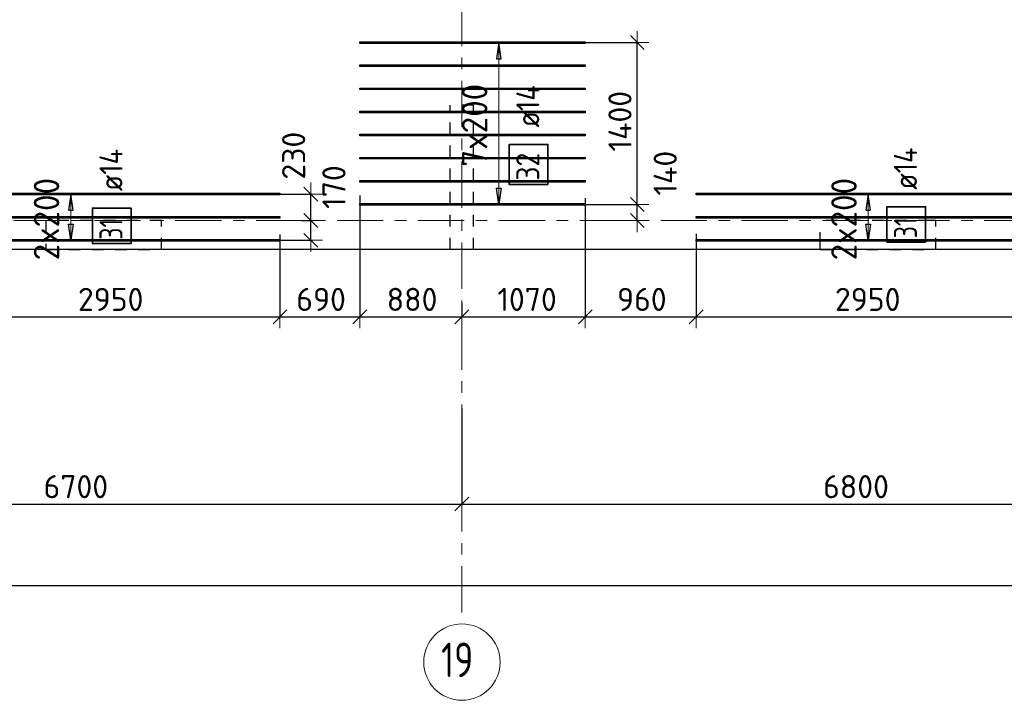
# Model space of a CAD drawing. Header units: metres. Extents: x -38 to 97, y -15 to 21.
# Tile 35 of 132: x 44 to 53, y -4 to 2. Entities that reach past the tile are written whole.
import ezdxf

# ---------------------------------------------------------------- set-up
doc = ezdxf.new("R2010")
doc.units = ezdxf.units.M
doc.header["$PDMODE"] = 65
for name, pattern in [('______11', [0.5, 0.4, -0.05, 0, -0.05]), ('______2', [0.0405, 0.03, -0.0105]), ('______5', [1.1, 0.8, -0.1, 0.1, -0.1])]:
    doc.linetypes.add(name, pattern=pattern)
for name, color, linetype, lineweight in [('XR$2$Осевая линия (1)', 7, '______5', 13), ('XR$2$Размерная линия (1)', 7, 'Continuous', 13), ('XR$4$Перекрытие (1)', 7, 'Continuous', 35), ('XR$4$Размерная линия (1)', 7, 'Continuous', 13)]:
    doc.layers.add(name, color=color, linetype=linetype, lineweight=lineweight)
doc.layers.add('XR$4$Арм.стержн.Доп. Арм верхн.зоны Х', color=7, linetype='Continuous', lineweight=35, true_color=0x8c8cff)
doc.layers.add('XR$6$Стена_ бетон несущ.', color=7, linetype='Continuous', lineweight=70, true_color=0xb4b496)
doc.styles.add('ISOCPEUR', font='txt')
doc.dimstyles.new('DIMSTYLE_3', dxfattribs={"dimtxt": 0.2, "dimasz": 0.2, "dimexe": 0, "dimexo": 0, "dimgap": 0.1, "dimtad": 2, "dimdec": 0, "dimlfac": 1000, "dimrnd": 5, "dimzin": 12, "dimdsep": 46, "dimtxsty": 'ISOCPEUR', "dimblk1": 'ALL_ML_STRICH', "dimblk2": 'ALL_ML_STRICH', "dimsah": 1, "dimcen": 0, "dimclrd": 7, "dimclre": 256, "dimclrt": 7, "dimadec": 0, "dimazin": 0, "dimtfac": 1, "dimtdec": 0, "dimtix": 1, "dimtmove": 2, "dimatfit": 3, "dimfxl": 0, "dimtzin": 0, "dimlwd": 0, "dimlwe": -3, "dimarcsym": 0})
doc.dimstyles.new('DIMSTYLE_33', dxfattribs={"dimtxt": 0.2, "dimasz": 0.2, "dimexe": 0, "dimexo": 0, "dimgap": 0.1, "dimtad": 2, "dimdec": 0, "dimlfac": 1000, "dimrnd": 5, "dimzin": 12, "dimdsep": 46, "dimtxsty": 'ISOCPEUR', "dimblk1": 'ALL_ML_STRICH', "dimblk2": 'ALL_ML_STRICH', "dimsah": 1, "dimcen": 0, "dimclrd": 7, "dimclre": 256, "dimclrt": 7, "dimadec": 0, "dimazin": 0, "dimtfac": 1, "dimtdec": 0, "dimtix": 1, "dimtmove": 2, "dimatfit": 3, "dimfxl": 0, "dimtvp": 1.2, "dimtzin": 0, "dimlwd": 0, "dimlwe": -3, "dimarcsym": 0})
doc.dimstyles.new('DIMSTYLE_34', dxfattribs={"dimtxt": 0.2, "dimasz": 0.2, "dimexe": 0, "dimexo": 0, "dimgap": 0.1, "dimtad": 0, "dimdec": 0, "dimlfac": 1000, "dimrnd": 5, "dimzin": 12, "dimdsep": 46, "dimtxsty": 'ISOCPEUR', "dimblk1": 'ALL_ML_STRICH', "dimblk2": 'ALL_ML_STRICH', "dimsah": 1, "dimcen": 0, "dimclrd": 7, "dimclre": 256, "dimclrt": 7, "dimadec": 0, "dimazin": 0, "dimtfac": 1, "dimtdec": 0, "dimtix": 1, "dimtmove": 2, "dimatfit": 3, "dimfxl": 0, "dimtvp": 1.2, "dimtzin": 0, "dimlwd": 0, "dimlwe": -3, "dimarcsym": 0})

# ---------------------------------------------------------------- blocks, each defined once
blk = doc.blocks.new('ALL_ML_STRICH')
at = {"color": 0, "linetype": 'ByBlock', "lineweight": -2}
for p, q in [((0, -0.5), (0, 0.5)), ((-1, 0), (0.5, 0)), ((-0.3, -0.3), (0.3, 0.3))]:
    blk.add_line(p, q, dxfattribs=at)
blk = doc.blocks.new('*D12')
at = {"layer": 'DEFPOINTS', "color": 7, "linetype": 'Continuous', "lineweight": 13, "transparency": 33554687}
for p in [(0.5, -3.1033), (61.6, -3.1401), (0.5, -3.1563)]:
    blk.add_point(p, dxfattribs=at)
at = {"layer": 'XR$2$Размерная линия (1)', "color": 9, "linetype": 'Continuous', "lineweight": -2, "true_color": 0xc7c7c7, "transparency": 33554687}
for p, q in [((0.5, -3.1233), (0.5, -3.1563)), ((61.6, -3.1563), (61.6, -3.1563))]:
    blk.add_line(p, q, dxfattribs=at)
at = {"layer": 'XR$2$Размерная линия (1)', "color": 7, "linetype": 'Continuous', "lineweight": -2, "transparency": 33554687}
blk.add_line((0.5, -3.1563), (61.6, -3.1563), dxfattribs=at)
at = {"layer": 'XR$2$Размерная линия (1)', "color": 7, "linetype": 'Continuous', "lineweight": 13, "transparency": 33554687, "xscale": 0.2, "yscale": 0.2, "zscale": 0.2, "rotation": 180}
blk.add_blockref('ALL_ML_STRICH', (0.5, -3.1563), dxfattribs=at)
at = {"layer": 'XR$2$Размерная линия (1)', "color": 7, "linetype": 'Continuous', "lineweight": 13, "transparency": 33554687, "xscale": 0.2, "yscale": 0.2, "zscale": 0.2}
blk.add_blockref('ALL_ML_STRICH', (61.6, -3.1563), dxfattribs=at)
at = {"layer": 'XR$2$Размерная линия (1)', "color": 7, "linetype": 'Continuous', "lineweight": 13, "transparency": 33554687, "insert": (31.1, -3.0063), "char_height": 0.2, "width": 1, "attachment_point": 5, "style": 'ISOCPEUR'}
blk.add_mtext('\\A1;{61100}', dxfattribs=at)
blk = doc.blocks.new('*D23')
at = {"layer": 'DEFPOINTS', "color": 7, "linetype": 'Continuous', "lineweight": 13, "transparency": 33554687}
for p in [(41.45, -1.5748), (48.15, -1.6059), (41.45, -2.452)]:
    blk.add_point(p, dxfattribs=at)
at = {"layer": 'XR$2$Размерная линия (1)', "color": 9, "linetype": 'Continuous', "lineweight": -2, "true_color": 0xc7c7c7, "transparency": 33554687}
for p, q in [((41.45, -1.5948), (41.45, -2.452)), ((48.15, -1.6259), (48.15, -2.452))]:
    blk.add_line(p, q, dxfattribs=at)
at = {"layer": 'XR$2$Размерная линия (1)', "color": 7, "linetype": 'Continuous', "lineweight": -2, "transparency": 33554687}
blk.add_line((41.45, -2.452), (48.15, -2.452), dxfattribs=at)
at = {"layer": 'XR$2$Размерная линия (1)', "color": 7, "linetype": 'Continuous', "lineweight": 13, "transparency": 33554687, "xscale": 0.2, "yscale": 0.2, "zscale": 0.2, "rotation": 180}
blk.add_blockref('ALL_ML_STRICH', (41.45, -2.452), dxfattribs=at)
at = {"layer": 'XR$2$Размерная линия (1)', "color": 7, "linetype": 'Continuous', "lineweight": 13, "transparency": 33554687, "xscale": 0.2, "yscale": 0.2, "zscale": 0.2}
blk.add_blockref('ALL_ML_STRICH', (48.15, -2.452), dxfattribs=at)
at = {"layer": 'XR$2$Размерная линия (1)', "color": 7, "linetype": 'Continuous', "lineweight": 13, "transparency": 33554687, "insert": (44.81, -2.302), "char_height": 0.2, "width": 0.8, "attachment_point": 5, "style": 'ISOCPEUR'}
blk.add_mtext('\\A1;{6700}', dxfattribs=at)
blk = doc.blocks.new('*D24')
at = {"layer": 'DEFPOINTS', "color": 7, "linetype": 'Continuous', "lineweight": 13, "transparency": 33554687}
for p in [(54.95, -1.4027), (48.15, -1.6059), (48.15, -2.452)]:
    blk.add_point(p, dxfattribs=at)
at = {"layer": 'XR$2$Размерная линия (1)', "color": 9, "linetype": 'Continuous', "lineweight": -2, "true_color": 0xc7c7c7, "transparency": 33554687}
for p, q in [((54.95, -1.4227), (54.95, -2.452)), ((48.15, -1.6259), (48.15, -2.452))]:
    blk.add_line(p, q, dxfattribs=at)
at = {"layer": 'XR$2$Размерная линия (1)', "color": 7, "linetype": 'Continuous', "lineweight": -2, "transparency": 33554687}
blk.add_line((48.15, -2.452), (54.95, -2.452), dxfattribs=at)
at = {"layer": 'XR$2$Размерная линия (1)', "color": 7, "linetype": 'Continuous', "lineweight": 13, "transparency": 33554687, "xscale": 0.2, "yscale": 0.2, "zscale": 0.2, "rotation": 180}
blk.add_blockref('ALL_ML_STRICH', (48.15, -2.452), dxfattribs=at)
at = {"layer": 'XR$2$Размерная линия (1)', "color": 7, "linetype": 'Continuous', "lineweight": 13, "transparency": 33554687, "xscale": 0.2, "yscale": 0.2, "zscale": 0.2}
blk.add_blockref('ALL_ML_STRICH', (54.95, -2.452), dxfattribs=at)
at = {"layer": 'XR$2$Размерная линия (1)', "color": 7, "linetype": 'Continuous', "lineweight": 13, "transparency": 33554687, "insert": (51.56, -2.302), "char_height": 0.2, "width": 0.8, "attachment_point": 5, "style": 'ISOCPEUR'}
blk.add_mtext('\\A1;{6800}', dxfattribs=at)
blk = doc.blocks.new('*D424')
at = {"layer": 'DEFPOINTS', "color": 7, "linetype": 'Continuous', "lineweight": 13, "transparency": 33554687}
for p in [(43.6263, -0.066), (46.5763, -0.1001), (43.6263, -0.8318)]:
    blk.add_point(p, dxfattribs=at)
at = {"layer": 'XR$4$Размерная линия (1)', "color": 9, "linetype": 'Continuous', "lineweight": -2, "true_color": 0xc7c7c7, "transparency": 33554687}
for p, q in [((43.6263, -0.086), (43.6263, -0.8318)), ((46.5763, -0.1201), (46.5763, -0.8318))]:
    blk.add_line(p, q, dxfattribs=at)
at = {"layer": 'XR$4$Размерная линия (1)', "color": 7, "linetype": 'Continuous', "lineweight": -2, "transparency": 33554687}
blk.add_line((43.6263, -0.8318), (46.5763, -0.8318), dxfattribs=at)
at = {"layer": 'XR$4$Размерная линия (1)', "color": 7, "linetype": 'Continuous', "lineweight": 13, "transparency": 33554687, "xscale": 0.2, "yscale": 0.2, "zscale": 0.2, "rotation": 180}
blk.add_blockref('ALL_ML_STRICH', (43.6263, -0.8318), dxfattribs=at)
at = {"layer": 'XR$4$Размерная линия (1)', "color": 7, "linetype": 'Continuous', "lineweight": 13, "transparency": 33554687, "xscale": 0.2, "yscale": 0.2, "zscale": 0.2}
blk.add_blockref('ALL_ML_STRICH', (46.5763, -0.8318), dxfattribs=at)
at = {"layer": 'XR$4$Размерная линия (1)', "color": 7, "linetype": 'Continuous', "lineweight": 13, "transparency": 33554687, "insert": (45.1113, -0.6818), "char_height": 0.2, "width": 0.8, "attachment_point": 5, "style": 'ISOCPEUR'}
blk.add_mtext('\\A1;{2950}', dxfattribs=at)
blk = doc.blocks.new('*D425')
at = {"layer": 'DEFPOINTS', "color": 7, "linetype": 'Continuous', "lineweight": 13, "transparency": 33554687}
for p in [(47.2676, 0.2382), (46.5763, -0.1001), (46.5763, -0.8318)]:
    blk.add_point(p, dxfattribs=at)
at = {"layer": 'XR$4$Размерная линия (1)', "color": 9, "linetype": 'Continuous', "lineweight": -2, "true_color": 0xc7c7c7, "transparency": 33554687}
for p, q in [((47.2676, 0.2182), (47.2676, -0.8318)), ((46.5763, -0.1201), (46.5763, -0.8318))]:
    blk.add_line(p, q, dxfattribs=at)
at = {"layer": 'XR$4$Размерная линия (1)', "color": 7, "linetype": 'Continuous', "lineweight": -2, "transparency": 33554687}
blk.add_line((46.5763, -0.8318), (47.2676, -0.8318), dxfattribs=at)
at = {"layer": 'XR$4$Размерная линия (1)', "color": 7, "linetype": 'Continuous', "lineweight": 13, "transparency": 33554687, "xscale": 0.2, "yscale": 0.2, "zscale": 0.2, "rotation": 180}
blk.add_blockref('ALL_ML_STRICH', (46.5763, -0.8318), dxfattribs=at)
at = {"layer": 'XR$4$Размерная линия (1)', "color": 7, "linetype": 'Continuous', "lineweight": 13, "transparency": 33554687, "xscale": 0.2, "yscale": 0.2, "zscale": 0.2}
blk.add_blockref('ALL_ML_STRICH', (47.2676, -0.8318), dxfattribs=at)
at = {"layer": 'XR$4$Размерная линия (1)', "color": 7, "linetype": 'Continuous', "lineweight": 13, "transparency": 33554687, "insert": (46.9319, -0.6818), "char_height": 0.2, "width": 0.6, "attachment_point": 5, "style": 'ISOCPEUR'}
blk.add_mtext('\\A1;{690}', dxfattribs=at)
blk = doc.blocks.new('*D426')
at = {"layer": 'DEFPOINTS', "color": 7, "linetype": 'Continuous', "lineweight": 13, "transparency": 33554687}
for p in [(47.2676, 0.2382), (48.15, -0.6944), (47.2676, -0.8318)]:
    blk.add_point(p, dxfattribs=at)
at = {"layer": 'XR$4$Размерная линия (1)', "color": 9, "linetype": 'Continuous', "lineweight": -2, "true_color": 0xc7c7c7, "transparency": 33554687}
for p, q in [((47.2676, 0.2182), (47.2676, -0.8318)), ((48.15, -0.7144), (48.15, -0.8318))]:
    blk.add_line(p, q, dxfattribs=at)
at = {"layer": 'XR$4$Размерная линия (1)', "color": 7, "linetype": 'Continuous', "lineweight": -2, "transparency": 33554687}
blk.add_line((47.2676, -0.8318), (48.15, -0.8318), dxfattribs=at)
at = {"layer": 'XR$4$Размерная линия (1)', "color": 7, "linetype": 'Continuous', "lineweight": 13, "transparency": 33554687, "xscale": 0.2, "yscale": 0.2, "zscale": 0.2, "rotation": 180}
blk.add_blockref('ALL_ML_STRICH', (47.2676, -0.8318), dxfattribs=at)
at = {"layer": 'XR$4$Размерная линия (1)', "color": 7, "linetype": 'Continuous', "lineweight": 13, "transparency": 33554687, "xscale": 0.2, "yscale": 0.2, "zscale": 0.2}
blk.add_blockref('ALL_ML_STRICH', (48.15, -0.8318), dxfattribs=at)
at = {"layer": 'XR$4$Размерная линия (1)', "color": 7, "linetype": 'Continuous', "lineweight": 13, "transparency": 33554687, "insert": (47.7188, -0.6818), "char_height": 0.2, "width": 0.6, "attachment_point": 5, "style": 'ISOCPEUR'}
blk.add_mtext('\\A1;{880}', dxfattribs=at)
blk = doc.blocks.new('*D427')
at = {"layer": 'DEFPOINTS', "color": 7, "linetype": 'Continuous', "lineweight": 13, "transparency": 33554687}
for p in [(49.2176, 0.2139), (48.15, -0.6944), (48.15, -0.8318)]:
    blk.add_point(p, dxfattribs=at)
at = {"layer": 'XR$4$Размерная линия (1)', "color": 9, "linetype": 'Continuous', "lineweight": -2, "true_color": 0xc7c7c7, "transparency": 33554687}
for p, q in [((49.2176, 0.1939), (49.2176, -0.8318)), ((48.15, -0.7144), (48.15, -0.8318))]:
    blk.add_line(p, q, dxfattribs=at)
at = {"layer": 'XR$4$Размерная линия (1)', "color": 7, "linetype": 'Continuous', "lineweight": -2, "transparency": 33554687}
blk.add_line((48.15, -0.8318), (49.2176, -0.8318), dxfattribs=at)
at = {"layer": 'XR$4$Размерная линия (1)', "color": 7, "linetype": 'Continuous', "lineweight": 13, "transparency": 33554687, "xscale": 0.2, "yscale": 0.2, "zscale": 0.2, "rotation": 180}
blk.add_blockref('ALL_ML_STRICH', (48.15, -0.8318), dxfattribs=at)
at = {"layer": 'XR$4$Размерная линия (1)', "color": 7, "linetype": 'Continuous', "lineweight": 13, "transparency": 33554687, "xscale": 0.2, "yscale": 0.2, "zscale": 0.2}
blk.add_blockref('ALL_ML_STRICH', (49.2176, -0.8318), dxfattribs=at)
at = {"layer": 'XR$4$Размерная линия (1)', "color": 7, "linetype": 'Continuous', "lineweight": 13, "transparency": 33554687, "insert": (48.7138, -0.6818), "char_height": 0.2, "width": 0.8, "attachment_point": 5, "style": 'ISOCPEUR'}
blk.add_mtext('\\A1;{1070}', dxfattribs=at)
blk = doc.blocks.new('*D428')
at = {"layer": 'DEFPOINTS', "color": 7, "linetype": 'Continuous', "lineweight": 13, "transparency": 33554687}
for p in [(49.2176, 0.2139), (50.1763, -0.0943), (49.2176, -0.8318)]:
    blk.add_point(p, dxfattribs=at)
at = {"layer": 'XR$4$Размерная линия (1)', "color": 9, "linetype": 'Continuous', "lineweight": -2, "true_color": 0xc7c7c7, "transparency": 33554687}
for p, q in [((49.2176, 0.1939), (49.2176, -0.8318)), ((50.1763, -0.1143), (50.1763, -0.8318))]:
    blk.add_line(p, q, dxfattribs=at)
at = {"layer": 'XR$4$Размерная линия (1)', "color": 7, "linetype": 'Continuous', "lineweight": -2, "transparency": 33554687}
blk.add_line((49.2176, -0.8318), (50.1763, -0.8318), dxfattribs=at)
at = {"layer": 'XR$4$Размерная линия (1)', "color": 7, "linetype": 'Continuous', "lineweight": 13, "transparency": 33554687, "xscale": 0.2, "yscale": 0.2, "zscale": 0.2, "rotation": 180}
blk.add_blockref('ALL_ML_STRICH', (49.2176, -0.8318), dxfattribs=at)
at = {"layer": 'XR$4$Размерная линия (1)', "color": 7, "linetype": 'Continuous', "lineweight": 13, "transparency": 33554687, "xscale": 0.2, "yscale": 0.2, "zscale": 0.2}
blk.add_blockref('ALL_ML_STRICH', (50.1763, -0.8318), dxfattribs=at)
at = {"layer": 'XR$4$Размерная линия (1)', "color": 7, "linetype": 'Continuous', "lineweight": 13, "transparency": 33554687, "insert": (49.7069, -0.6818), "char_height": 0.2, "width": 0.6, "attachment_point": 5, "style": 'ISOCPEUR'}
blk.add_mtext('\\A1;{960}', dxfattribs=at)
blk = doc.blocks.new('*D429')
at = {"layer": 'DEFPOINTS', "color": 7, "linetype": 'Continuous', "lineweight": 13, "transparency": 33554687}
for p in [(50.1763, -0.0943), (53.1263, -0.1024), (50.1763, -0.8318)]:
    blk.add_point(p, dxfattribs=at)
at = {"layer": 'XR$4$Размерная линия (1)', "color": 9, "linetype": 'Continuous', "lineweight": -2, "true_color": 0xc7c7c7, "transparency": 33554687}
for p, q in [((50.1763, -0.1143), (50.1763, -0.8318)), ((53.1263, -0.1224), (53.1263, -0.8318))]:
    blk.add_line(p, q, dxfattribs=at)
at = {"layer": 'XR$4$Размерная линия (1)', "color": 7, "linetype": 'Continuous', "lineweight": -2, "transparency": 33554687}
blk.add_line((50.1763, -0.8318), (53.1263, -0.8318), dxfattribs=at)
at = {"layer": 'XR$4$Размерная линия (1)', "color": 7, "linetype": 'Continuous', "lineweight": 13, "transparency": 33554687, "xscale": 0.2, "yscale": 0.2, "zscale": 0.2, "rotation": 180}
blk.add_blockref('ALL_ML_STRICH', (50.1763, -0.8318), dxfattribs=at)
at = {"layer": 'XR$4$Размерная линия (1)', "color": 7, "linetype": 'Continuous', "lineweight": 13, "transparency": 33554687, "xscale": 0.2, "yscale": 0.2, "zscale": 0.2}
blk.add_blockref('ALL_ML_STRICH', (53.1263, -0.8318), dxfattribs=at)
at = {"layer": 'XR$4$Размерная линия (1)', "color": 7, "linetype": 'Continuous', "lineweight": 13, "transparency": 33554687, "insert": (51.6613, -0.6818), "char_height": 0.2, "width": 0.8, "attachment_point": 5, "style": 'ISOCPEUR'}
blk.add_mtext('\\A1;{2950}', dxfattribs=at)
blk = doc.blocks.new('*D440')
at = {"layer": 'DEFPOINTS', "color": 7, "linetype": 'Continuous', "lineweight": 13, "transparency": 33554687}
for p in [(46.7395, 0), (46.5202, -0.1706), (46.8436, -0.1706)]:
    blk.add_point(p, dxfattribs=at)
at = {"layer": 'XR$4$Размерная линия (1)', "color": 9, "linetype": 'Continuous', "lineweight": -2, "true_color": 0xc7c7c7, "transparency": 33554687}
for p, q in [((46.7595, 0), (46.8436, 0)), ((46.5402, -0.1706), (46.8436, -0.1706))]:
    blk.add_line(p, q, dxfattribs=at)
at = {"layer": 'XR$4$Размерная линия (1)', "color": 7, "linetype": 'Continuous', "lineweight": -2, "transparency": 33554687}
blk.add_line((46.8436, -0.1706), (46.8436, 0), dxfattribs=at)
at = {"layer": 'XR$4$Размерная линия (1)', "color": 7, "linetype": 'Continuous', "lineweight": 13, "transparency": 33554687, "xscale": 0.2, "yscale": 0.2, "zscale": 0.2}
for p, rotation in [((46.8436, 0), 90), ((46.8436, -0.1706), 270)]:
    blk.add_blockref('ALL_ML_STRICH', p, dxfattribs=dict(at, rotation=rotation))
at = {"layer": 'XR$4$Размерная линия (1)', "color": 7, "linetype": 'Continuous', "lineweight": 13, "transparency": 33554687, "insert": (47.0431, 0.2902), "char_height": 0.2, "width": 0.6, "attachment_point": 5, "rotation": 90, "style": 'ISOCPEUR'}
blk.add_mtext('\\A1;{170}', dxfattribs=at)
blk = doc.blocks.new('*D441')
at = {"layer": 'DEFPOINTS', "color": 7, "linetype": 'Continuous', "lineweight": 13, "transparency": 33554687}
for p in [(46.5269, 0.2294), (46.7395, 0), (46.8436, 0)]:
    blk.add_point(p, dxfattribs=at)
at = {"layer": 'XR$4$Размерная линия (1)', "color": 9, "linetype": 'Continuous', "lineweight": -2, "true_color": 0xc7c7c7, "transparency": 33554687}
for p, q in [((46.5469, 0.2294), (46.8436, 0.2294)), ((46.7595, 0), (46.8436, 0))]:
    blk.add_line(p, q, dxfattribs=at)
at = {"layer": 'XR$4$Размерная линия (1)', "color": 7, "linetype": 'Continuous', "lineweight": -2, "transparency": 33554687}
blk.add_line((46.8436, 0), (46.8436, 0.2294), dxfattribs=at)
at = {"layer": 'XR$4$Размерная линия (1)', "color": 7, "linetype": 'Continuous', "lineweight": 13, "transparency": 33554687, "xscale": 0.2, "yscale": 0.2, "zscale": 0.2}
for p, rotation in [((46.8436, 0.2294), 90), ((46.8436, 0), 270)]:
    blk.add_blockref('ALL_ML_STRICH', p, dxfattribs=dict(at, rotation=rotation))
at = {"layer": 'XR$4$Размерная линия (1)', "color": 7, "linetype": 'Continuous', "lineweight": 13, "transparency": 33554687, "insert": (46.6945, 0.5615), "char_height": 0.2, "width": 0.6, "attachment_point": 5, "rotation": 90, "style": 'ISOCPEUR'}
blk.add_mtext('\\A1;{230}', dxfattribs=at)
blk = doc.blocks.new('*D442')
at = {"layer": 'DEFPOINTS', "color": 7, "linetype": 'Continuous', "lineweight": 13, "transparency": 33554687}
for p in [(49.1357, 0.1399), (49.6677, 0), (49.6872, 0)]:
    blk.add_point(p, dxfattribs=at)
at = {"layer": 'XR$4$Размерная линия (1)', "color": 9, "linetype": 'Continuous', "lineweight": -2, "true_color": 0xc7c7c7, "transparency": 33554687}
for p, q in [((49.1557, 0.1399), (49.6677, 0.1399)), ((49.6677, 0), (49.6677, 0))]:
    blk.add_line(p, q, dxfattribs=at)
at = {"layer": 'XR$4$Размерная линия (1)', "color": 7, "linetype": 'Continuous', "lineweight": -2, "transparency": 33554687}
blk.add_line((49.6677, 0), (49.6677, 0.1399), dxfattribs=at)
at = {"layer": 'XR$4$Размерная линия (1)', "color": 7, "linetype": 'Continuous', "lineweight": 13, "transparency": 33554687, "xscale": 0.2, "yscale": 0.2, "zscale": 0.2}
for p, rotation in [((49.6677, 0.1399), 90), ((49.6677, 0), 270)]:
    blk.add_blockref('ALL_ML_STRICH', p, dxfattribs=dict(at, rotation=rotation))
at = {"layer": 'XR$4$Размерная линия (1)', "color": 7, "linetype": 'Continuous', "lineweight": 13, "transparency": 33554687, "insert": (49.9096, 0.4103), "char_height": 0.2, "width": 0.6, "attachment_point": 5, "rotation": 90, "style": 'ISOCPEUR'}
blk.add_mtext('\\A1;{140}', dxfattribs=at)
blk = doc.blocks.new('*D443')
at = {"layer": 'DEFPOINTS', "color": 7, "linetype": 'Continuous', "lineweight": 13, "transparency": 33554687}
for p in [(49.1487, 1.5399), (49.1357, 0.1399), (49.6677, 0.1399)]:
    blk.add_point(p, dxfattribs=at)
at = {"layer": 'XR$4$Размерная линия (1)', "color": 9, "linetype": 'Continuous', "lineweight": -2, "true_color": 0xc7c7c7, "transparency": 33554687}
for p, q in [((49.1687, 1.5399), (49.6677, 1.5399)), ((49.1557, 0.1399), (49.6677, 0.1399))]:
    blk.add_line(p, q, dxfattribs=at)
at = {"layer": 'XR$4$Размерная линия (1)', "color": 7, "linetype": 'Continuous', "lineweight": -2, "transparency": 33554687}
blk.add_line((49.6677, 0.1399), (49.6677, 1.5399), dxfattribs=at)
at = {"layer": 'XR$4$Размерная линия (1)', "color": 7, "linetype": 'Continuous', "lineweight": 13, "transparency": 33554687, "xscale": 0.2, "yscale": 0.2, "zscale": 0.2}
for p, rotation in [((49.6677, 1.5399), 90), ((49.6677, 0.1399), 270)]:
    blk.add_blockref('ALL_ML_STRICH', p, dxfattribs=dict(at, rotation=rotation))
at = {"layer": 'XR$4$Размерная линия (1)', "color": 7, "linetype": 'Continuous', "lineweight": 13, "transparency": 33554687, "insert": (49.5177, 0.8599), "char_height": 0.2, "width": 0.8, "attachment_point": 5, "rotation": 90, "style": 'ISOCPEUR'}
blk.add_mtext('\\A1;{1400}', dxfattribs=at)

msp = doc.modelspace()

# ---------------------------------------------------------------- linework, layer by layer
at = {"layer": 'XR$2$Осевая линия (1)', "color": 253, "linetype": '______11', "lineweight": 13, "true_color": 0xa0a0a0, "transparency": 33554687}
for p, q in [((48.15, -3.39), (48.15, 8.13)), ((-2.63, 0), (62.6, 0))]:
    msp.add_line(p, q, dxfattribs=at)
at = {"layer": 'XR$2$Осевая линия (1)', "color": 7, "linetype": 'Continuous', "lineweight": 13, "transparency": 33554687}
msp.add_circle((48.1504, -3.8199), 0.3304, dxfattribs=at)
at = {"layer": 'XR$4$Арм.стержн.Доп. Арм верхн.зоны Х', "color": 253, "linetype": 'Continuous', "lineweight": -3, "true_color": 0xa0a0a0, "transparency": 33554687}
for p, q in [((48.4705, 1.5399), (48.3705, 1.5399)), ((48.4705, 1.5399), (48.5705, 1.5399)), ((44.7662, 0.2294), (44.6662, 0.2294)), ((44.7662, 0.2294), (44.8662, 0.2294)), ((51.6661, 0.2294), (51.5661, 0.2294)), ((51.6661, 0.2294), (51.7661, 0.2294)), ((48.4705, 0.1399), (48.3705, 0.1399)), ((48.4705, 0.1399), (48.5705, 0.1399)), ((44.7662, -0.1706), (44.6662, -0.1706)), ((44.7662, -0.1706), (44.8662, -0.1706)), ((51.6661, -0.1706), (51.5661, -0.1706)), ((51.6661, -0.1706), (51.7661, -0.1706))]:
    msp.add_line(p, q, dxfattribs=at)
at = {"layer": 'XR$4$Арм.стержн.Доп. Арм верхн.зоны Х', "color": 7, "linetype": 'Continuous', "lineweight": 25, "transparency": 33554687}
for p, q in [((48.4705, 1.5399), (48.4505, 1.3999)), ((48.4905, 1.3999), (48.4705, 1.5399)), ((48.4505, 1.3999), (48.4905, 1.3999)), ((48.4705, 0.1399), (48.4505, 0.2799)), ((48.4505, 0.2799), (48.4905, 0.2799)), ((48.4905, 0.2799), (48.4705, 0.1399)), ((44.7662, 0.2294), (44.7462, 0.0894)), ((44.7862, 0.0894), (44.7662, 0.2294)), ((51.6661, 0.2294), (51.6461, 0.0894)), ((51.6861, 0.0894), (51.6661, 0.2294)), ((44.7462, 0.0894), (44.7862, 0.0894)), ((51.6461, 0.0894), (51.6861, 0.0894)), ((44.7662, -0.1706), (44.7462, -0.0306)), ((44.7462, -0.0306), (44.7862, -0.0306)), ((44.7862, -0.0306), (44.7662, -0.1706)), ((51.6661, -0.1706), (51.6461, -0.0306)), ((51.6461, -0.0306), (51.6861, -0.0306)), ((51.6861, -0.0306), (51.6661, -0.1706))]:
    msp.add_line(p, q, dxfattribs=at)
at = {"layer": 'XR$4$Арм.стержн.Доп. Арм верхн.зоны Х', "color": 7, "linetype": 'Continuous', "lineweight": 13, "transparency": 33554687}
for p, q in [((48.4705, 1.5399), (48.4705, 1.5399)), ((48.4705, 0.1399), (48.4705, 1.5399)), ((44.7662, 0.2294), (44.7662, 0.2294)), ((44.7662, -0.1706), (44.7662, 0.2294)), ((51.6661, 0.2294), (51.6661, 0.2294)), ((51.6661, -0.1706), (51.6661, 0.2294)), ((48.4705, 0.1399), (48.4705, 0.1399)), ((44.7662, -0.1706), (44.7662, -0.1706)), ((51.6661, -0.1706), (51.6661, -0.1706))]:
    msp.add_line(p, q, dxfattribs=at)
at = {"layer": 'XR$4$Арм.стержн.Доп. Арм верхн.зоны Х', "color": 7, "linetype": 'Continuous', "lineweight": 25, "transparency": 33554687}
for points in [[(49.2176, 1.5329), (47.2676, 1.5329), (47.2676, 1.5469), (49.2176, 1.5469), (49.2176, 1.5329)], [(49.2176, 1.3329), (47.2676, 1.3329), (47.2676, 1.3469), (49.2176, 1.3469), (49.2176, 1.3329)], [(49.2176, 1.1329), (47.2676, 1.1329), (47.2676, 1.1469), (49.2176, 1.1469), (49.2176, 1.1329)], [(49.2176, 0.9329), (47.2676, 0.9329), (47.2676, 0.9469), (49.2176, 0.9469), (49.2176, 0.9329)], [(49.2176, 0.7329), (47.2676, 0.7329), (47.2676, 0.7469), (49.2176, 0.7469), (49.2176, 0.7329)], [(49.2176, 0.5329), (47.2676, 0.5329), (47.2676, 0.5469), (49.2176, 0.5469), (49.2176, 0.5329)], [(49.2176, 0.3329), (47.2676, 0.3329), (47.2676, 0.3469), (49.2176, 0.3469), (49.2176, 0.3329)], [(46.5763, 0.2224), (43.6263, 0.2224), (43.6263, 0.2364), (46.5763, 0.2364), (46.5763, 0.2224)], [(53.1263, 0.2224), (50.1763, 0.2224), (50.1763, 0.2364), (53.1263, 0.2364), (53.1263, 0.2224)], [(49.2176, 0.1329), (47.2676, 0.1329), (47.2676, 0.1469), (49.2176, 0.1469), (49.2176, 0.1329)], [(46.5763, 0.0224), (43.6263, 0.0224), (43.6263, 0.0364), (46.5763, 0.0364), (46.5763, 0.0224)], [(53.1263, 0.0224), (50.1763, 0.0224), (50.1763, 0.0364), (53.1263, 0.0364), (53.1263, 0.0224)], [(46.5763, -0.1776), (43.6263, -0.1776), (43.6263, -0.1636), (46.5763, -0.1636), (46.5763, -0.1776)], [(53.1263, -0.1776), (50.1763, -0.1776), (50.1763, -0.1636), (53.1263, -0.1636), (53.1263, -0.1776)]]:
    msp.add_lwpolyline(points, dxfattribs=at)
at = {"layer": 'XR$4$Арм.стержн.Доп. Арм верхн.зоны Х', "color": 7, "linetype": 'Continuous', "lineweight": 35, "transparency": 33554687}
for points in [[(48.8938, 0.3122), (48.8938, 0.6588), (48.5605, 0.6588), (48.5605, 0.3122), (48.8938, 0.3122)], [(45.2873, -0.1987), (45.2873, 0.108), (44.954, 0.108), (44.954, -0.1987), (45.2873, -0.1987)], [(52.1613, -0.1865), (52.1613, 0.1202), (51.828, 0.1202), (51.828, -0.1865), (52.1613, -0.1865)]]:
    msp.add_lwpolyline(points, dxfattribs=at)
at = {"layer": 'XR$4$Перекрытие (1)', "color": 7, "linetype": 'Continuous', "lineweight": 25, "transparency": 33554687}
msp.add_line((61.85, -0.2498), (32.725, -0.2498), dxfattribs=at)
at = {"layer": 'XR$6$Стена_ бетон несущ.', "color": 253, "linetype": '______2', "lineweight": -3, "true_color": 0xa0a0a0, "transparency": 33554687}
for p, q in [((48.25, 1), (48.05, 1)), ((48.05, -0.25), (48.05, 1)), ((48.25, -0.25), (48.25, 1)), ((45.55, 0), (44.55, 0)), ((44.55, 0), (44.55, -0.25)), ((45.55, -0.25), (45.55, 0)), ((51.2497, -0.2), (51.2497, 0)), ((52.1998, 0), (51.2497, 0)), ((52.25, 0), (52.1998, 0)), ((52.25, -0.25), (52.25, 0)), ((44.55, -0.25), (45.55, -0.25)), ((48.25, -0.25), (48.05, -0.25)), ((51.2497, -0.25), (51.2497, -0.2)), ((51.2497, -0.25), (52.25, -0.25))]:
    msp.add_line(p, q, dxfattribs=at)

# ---------------------------------------------------------------- texts
at = {"layer": 'XR$2$Осевая линия (1)', "color": 7, "linetype": 'Continuous', "lineweight": 13, "transparency": 33554687, "insert": (47.9704, -3.9504), "char_height": 0.3, "width": 0.472281, "attachment_point": 7, "style": 'ISOCPEUR'}
msp.add_mtext('\\W0.75;19', dxfattribs=at)
at = {"layer": 'XR$4$Арм.стержн.Доп. Арм верхн.зоны Х', "color": 7, "linetype": 'Continuous', "lineweight": 13, "transparency": 33554687, "char_height": 0.22, "width": 0.873359, "attachment_point": 7, "rotation": 90, "style": 'ISOCPEUR'}
for s, insert in [('\\W0.95;7x200', (48.3705, 0.4659)), ('\\W0.95;2x200', (44.6662, -0.3446)), ('\\W0.95;2x200', (51.5661, -0.3446))]:
    msp.add_mtext(s, dxfattribs=dict(at, insert=insert))
at = {"layer": 'XR$4$Арм.стержн.Доп. Арм верхн.зоны Х', "color": 7, "linetype": 'Continuous', "lineweight": 25, "transparency": 33554687, "char_height": 0.2, "attachment_point": 7, "rotation": 90, "style": 'ISOCPEUR'}
for s, insert, width in [('\\W0.89; ø14 ', (48.8205, 0.6922), 0.769432), ('\\W0.89; ø14 ', (45.214, 0.1413), 0.769432), ('\\W0.87;32', (48.8205, 0.3455), 0.367208), ('\\W0.89; ø14 ', (52.088, 0.1535), 0.769432), ('\\W0.75;31', (45.214, -0.1654), 0.314854), ('\\W0.75;31', (52.088, -0.1531), 0.314854)]:
    msp.add_mtext(s, dxfattribs=dict(at, insert=insert, width=width))

# ---------------------------------------------------------------- dimensions: what is measured, and where the dimension line sits
at = {"layer": 'XR$2$Размерная линия (1)', "color": 7, "linetype": 'Continuous', "lineweight": 13, "transparency": 33554687}
for base, p1, p2, picture, middle in [((54.95, -2.452), (48.15, -1.6259), (54.95, -1.4227), '*D24', (51.56, -2.302)), ((48.15, -2.452), (41.45, -1.5948), (48.15, -1.6259), '*D23', (44.81, -2.302)), ((61.6, -3.1563), (0.5, -3.1233), (61.6, -3.1563), '*D12', (31.1, -3.0063))]:
    dim = msp.add_linear_dim(base=base, p1=p1, p2=p2, dimstyle='DIMSTYLE_3', override={"dimpost": '<>', "dimclrd": 7, "dimclre": 9, "dimclrt": 7, "dimlwd": 0, "dimlwe": 65533}, dxfattribs=at)
    dim.commit()
    dim.dimension.update_dxf_attribs({"geometry": picture, "text_midpoint": middle, "dimtype": 160})
at = {"layer": 'XR$4$Размерная линия (1)', "color": 7, "linetype": 'Continuous', "lineweight": 13, "transparency": 33554687}
for base, p1, p2, dimstyle, picture, middle in [((49.6677, 1.5399), (49.1557, 0.1399), (49.1687, 1.5399), 'DIMSTYLE_3', '*D443', (49.5177, 0.8599)), ((46.8436, 0.2294), (46.7595, 0), (46.5469, 0.2294), 'DIMSTYLE_33', '*D441', (46.6945, 0.5615)), ((49.6677, 0.1399), (49.6677, 0), (49.1557, 0.1399), 'DIMSTYLE_34', '*D442', (49.9096, 0.4103)), ((46.8436, 0), (46.5402, -0.1706), (46.7595, 0), 'DIMSTYLE_34', '*D440', (47.0431, 0.2902))]:
    dim = msp.add_linear_dim(base=base, p1=p1, p2=p2, angle=90, dimstyle=dimstyle, override={"dimpost": '<>', "dimclrd": 7, "dimclre": 9, "dimclrt": 7, "dimlwd": 0, "dimlwe": 65533}, dxfattribs=at)
    dim.commit()
    dim.dimension.update_dxf_attribs({"geometry": picture, "text_midpoint": middle, "dimtype": 160})
for base, p1, p2, picture, middle in [((47.2676, -0.8318), (46.5763, -0.1201), (47.2676, 0.2182), '*D425', (46.9319, -0.6818)), ((48.15, -0.8318), (47.2676, 0.2182), (48.15, -0.7144), '*D426', (47.7188, -0.6818)), ((49.2176, -0.8318), (48.15, -0.7144), (49.2176, 0.1939), '*D427', (48.7138, -0.6818)), ((50.1763, -0.8318), (49.2176, 0.1939), (50.1763, -0.1143), '*D428', (49.7069, -0.6818)), ((46.5763, -0.8318), (43.6263, -0.086), (46.5763, -0.1201), '*D424', (45.1113, -0.6818)), ((53.1263, -0.8318), (50.1763, -0.1143), (53.1263, -0.1224), '*D429', (51.6613, -0.6818))]:
    dim = msp.add_linear_dim(base=base, p1=p1, p2=p2, dimstyle='DIMSTYLE_3', override={"dimpost": '<>', "dimclrd": 7, "dimclre": 9, "dimclrt": 7, "dimlwd": 0, "dimlwe": 65533}, dxfattribs=at)
    dim.commit()
    dim.dimension.update_dxf_attribs({"geometry": picture, "text_midpoint": middle, "dimtype": 160})

doc.saveas('drawing.dxf')
